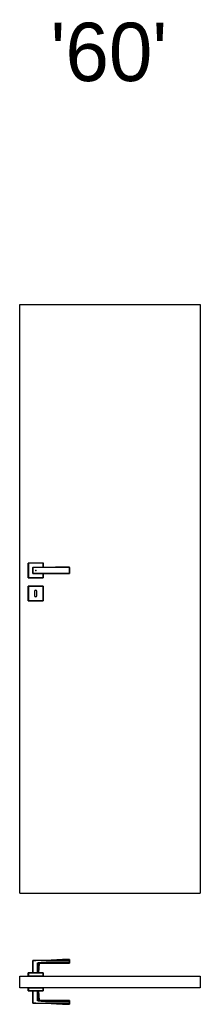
# Model space of a CAD drawing. Header units: millimetres. Extents: x 357 to 12975, y -381 to 2993.
# Tile 1 of 8: x 357 to 975, y -381 to 2993. Entities that reach past the tile are written whole.
import ezdxf

# ---------------------------------------------------------------- set-up
doc = ezdxf.new("R2010")
doc.units = ezdxf.units.MM
doc.layers.get('0').update_dxf_attribs({"color": 250})
doc.layers.add('główna', color=250, linetype='Continuous', lineweight=25)
doc.layers.add('wymiary', color=250, linetype='Continuous', lineweight=13)
doc.styles.get("Standard").update_dxf_attribs({"font": 'arial.ttf'})

msp = doc.modelspace()

# ---------------------------------------------------------------- linework, layer by layer
for p, q in [((356.6, 0), (356.6, 2017)), ((356.6, 2017), (974.6, 2017)), ((974.6, 2017), (974.6, 0)), ((356.6, 0), (974.6, 0))]:
    msp.add_line(p, q)
at = {"linetype": 'Continuous'}
for p, q in [((386.1, 1080.5), (386.1, 1130.5)), ((386.6, 1130.5), (386.1, 1130.5)), ((386.6, 1131), (386.6, 1130.5)), ((386.6, 1131), (436.6, 1131)), ((386.6, 1130.5), (386.6, 1080.5)), ((436.6, 1130.5), (386.6, 1130.5)), ((436.6, 1131), (436.6, 1130.5)), ((437.1, 1130.5), (436.6, 1130.5)), ((436.6, 1116.5), (436.6, 1130.5)), ((437.1, 1130.5), (437.1, 1116.5)), ((386.1, 1080.5), (386.6, 1080.5)), ((386.6, 1080.5), (386.6, 1080)), ((386.6, 1080.5), (436.6, 1080.5)), ((436.6, 1080), (386.6, 1080)), ((436.6, 1080.5), (436.6, 1094.5)), ((437.1, 1080.5), (436.6, 1080.5)), ((436.6, 1080), (436.6, 1080.5)), ((437.1, 1094.5), (437.1, 1080.5)), ((386.1, 1051.5), (386.6, 1051.5)), ((386.1, 1001.5), (386.1, 1051.5)), ((386.6, 1052), (386.6, 1051.5)), ((386.6, 1052), (436.6, 1052)), ((436.6, 1051.5), (386.6, 1051.5)), ((386.6, 1051.5), (386.6, 1001.5)), ((436.6, 1052), (436.6, 1051.5)), ((436.6, 1001.5), (436.6, 1051.5)), ((437.1, 1051.5), (436.6, 1051.5)), ((437.1, 1051.5), (437.1, 1001.5)), ((407.6, 1033.5), (407.6, 1019.5)), ((415.6, 1019.5), (415.6, 1033.5)), ((386.1, 1001.5), (386.6, 1001.5)), ((386.6, 1001.5), (386.6, 1001)), ((386.6, 1001.5), (436.6, 1001.5)), ((436.6, 1001), (386.6, 1001)), ((436.6, 1001), (436.6, 1001.5)), ((436.6, 1001.5), (437.1, 1001.5)), ((401.1, -231.1), (401.6, -231.1)), ((401.1, -273.2), (401.1, -231.1)), ((401.6, -230.6), (401.6, -231.1)), ((401.6, -231.1), (401.6, -273.2)), ((526.6, -230.1), (526.6, -230.5)), ((527.1, -230.5), (526.6, -230.5)), ((526.6, -236), (526.6, -230.5)), ((526.6, -236.4), (526.6, -236)), ((527.1, -236), (526.6, -236)), ((527.1, -230.5), (527.1, -236)), ((418, -239.7), (418.3, -239.7)), ((419.5, -238.8), (419.5, -239.3)), ((386.1, -273.7), (386.6, -273.7)), ((386.1, -284.2), (386.1, -273.7)), ((386.6, -284.2), (386.1, -284.2)), ((386.6, -273.2), (386.6, -273.7)), ((386.6, -273.2), (436.6, -273.2)), ((436.6, -273.7), (386.6, -273.7)), ((386.6, -273.7), (386.6, -284.2)), ((436.6, -284.2), (386.6, -284.2)), ((436.6, -273.2), (436.6, -273.7)), ((436.6, -284.2), (436.6, -273.7)), ((436.6, -273.7), (437.1, -273.7)), ((437.1, -284.2), (436.6, -284.2)), ((437.1, -273.7), (437.1, -284.2)), ((386.1, -334.7), (386.1, -324.2)), ((386.1, -324.2), (386.6, -324.2)), ((386.6, -334.7), (386.1, -334.7)), ((386.6, -324.2), (386.6, -334.7)), ((386.6, -324.2), (436.6, -324.2)), ((386.6, -334.7), (386.6, -335.2)), ((386.6, -334.7), (436.6, -334.7)), ((436.6, -335.2), (386.6, -335.2)), ((401.1, -377.3), (401.1, -335.2)), ((401.6, -335.2), (401.6, -377.3)), ((436.6, -324.2), (437.1, -324.2)), ((436.6, -334.7), (436.6, -324.2)), ((437.1, -334.7), (436.6, -334.7)), ((436.6, -334.7), (436.6, -335.2)), ((437.1, -324.2), (437.1, -334.7)), ((418.3, -368.7), (418, -368.7)), ((419.5, -369.1), (419.5, -369.6)), ((401.1, -377.3), (401.6, -377.3)), ((401.6, -377.8), (401.6, -377.3)), ((526.6, -372), (526.6, -372.4)), ((526.6, -377.9), (526.6, -372.4)), ((527.1, -372.4), (526.6, -372.4)), ((526.6, -377.9), (526.6, -378.3)), ((527.1, -377.9), (526.6, -377.9)), ((527.1, -372.4), (527.1, -377.9))]:
    msp.add_line(p, q, dxfattribs=at)
for points in [[(401.1, 1095), (401.1, 1095.4), (401.1, 1095.8), (401.1, 1096.2), (401.1, 1096.6), (401.1, 1097), (401.1, 1097.4), (401.1, 1097.8), (401.1, 1098.2), (401.1, 1098.6), (401.1, 1099.1), (401.1, 1099.5), (401.1, 1099.9), (401.1, 1100.3), (401.1, 1100.7), (401.1, 1101.2), (401.1, 1101.6), (401.1, 1102), (401.1, 1102.5), (401.1, 1102.9), (401.1, 1103.3), (401.1, 1103.8), (401.1, 1104.2), (401.1, 1104.6), (401.1, 1105.1), (401.1, 1105.5), (401.1, 1105.9), (401.1, 1106.4), (401.1, 1106.8), (401.1, 1107.3), (401.1, 1107.7), (401.1, 1108.1), (401.1, 1108.6), (401.1, 1109), (401.1, 1109.4), (401.1, 1109.8), (401.1, 1110.3), (401.1, 1110.7), (401.1, 1111.1), (401.1, 1111.5), (401.1, 1111.9), (401.1, 1112.4), (401.1, 1112.8), (401.1, 1113.2), (401.1, 1113.6), (401.1, 1114), (401.1, 1114.4), (401.1, 1114.8), (401.1, 1115.2), (401.1, 1115.6), (401.1, 1116)], [(401.6, 1116.5), (404.1, 1116.5), (406.6, 1116.5), (409.1, 1116.5), (411.6, 1116.5), (414.1, 1116.5), (416.6, 1116.5), (419.1, 1116.5), (421.6, 1116.5), (424.1, 1116.5), (426.6, 1116.5), (429.1, 1116.5), (431.6, 1116.5), (434.1, 1116.5), (436.6, 1116.5), (439.1, 1116.5), (441.6, 1116.5), (444.1, 1116.5), (446.6, 1116.5), (449.1, 1116.5), (451.6, 1116.5), (454.1, 1116.5), (456.6, 1116.5), (459.1, 1116.5), (461.6, 1116.5), (464.1, 1116.5), (466.6, 1116.5), (469.1, 1116.5), (471.6, 1116.5), (474.1, 1116.5), (476.6, 1116.5), (479.1, 1116.5), (481.6, 1116.5), (484.1, 1116.5), (486.6, 1116.5), (489.1, 1116.5), (491.6, 1116.5), (494.1, 1116.5), (496.6, 1116.5), (499.1, 1116.5), (501.6, 1116.5), (504.1, 1116.5), (506.6, 1116.5), (509.1, 1116.5), (511.6, 1116.5), (514.1, 1116.5), (516.6, 1116.5), (519.1, 1116.5), (521.6, 1116.5), (524.1, 1116.5), (526.6, 1116.5)], [(526.6, 1116.2), (524.1, 1116.2), (521.6, 1116.2), (519.1, 1116.2), (516.6, 1116.2), (514.1, 1116.2), (511.6, 1116.2), (509.1, 1116.2), (506.6, 1116.2), (504.1, 1116.2), (501.6, 1116.2), (499.1, 1116.2), (496.6, 1116.1), (494.1, 1116.1), (491.6, 1116.1), (489.1, 1116.1), (486.6, 1116.1), (484.1, 1116.1), (481.6, 1116.1), (479.1, 1116.1), (476.6, 1116), (474.1, 1116), (471.6, 1116), (469.1, 1116), (466.6, 1116), (464.1, 1116), (461.6, 1116), (459.1, 1116), (456.6, 1116), (454.1, 1116), (451.6, 1116), (449.1, 1115.9), (446.6, 1115.9), (444.1, 1115.9), (441.6, 1115.9), (439.1, 1115.9), (436.6, 1115.9), (434.1, 1115.9), (431.6, 1115.9), (429.1, 1115.9), (426.6, 1115.8), (424.1, 1115.8), (421.6, 1115.8), (419.1, 1115.8), (416.6, 1115.8), (414.1, 1115.8), (411.6, 1115.8), (409.1, 1115.8), (406.6, 1115.8), (404.1, 1115.8), (401.6, 1115.8)], [(401.6, 1115.8), (401.6, 1115.4), (401.6, 1115), (401.6, 1114.6), (401.6, 1114.2), (401.6, 1113.8), (401.6, 1113.4), (401.6, 1113), (401.6, 1112.6), (401.6, 1112.2), (401.6, 1111.8), (401.6, 1111.4), (401.6, 1111), (401.6, 1110.6), (401.6, 1110.2), (401.6, 1109.7), (401.6, 1109.3), (401.6, 1108.9), (401.6, 1108.5), (401.6, 1108.1), (401.6, 1107.6), (401.6, 1107.2), (401.6, 1106.8), (401.6, 1106.4), (401.6, 1105.9), (401.6, 1105.5), (401.6, 1105.1), (401.6, 1104.6), (401.6, 1104.2), (401.6, 1103.8), (401.6, 1103.4), (401.6, 1102.9), (401.6, 1102.5), (401.6, 1102.1), (401.6, 1101.7), (401.6, 1101.3), (401.6, 1100.9), (401.6, 1100.4), (401.6, 1100), (401.6, 1099.6), (401.6, 1099.2), (401.6, 1098.8), (401.6, 1098.4), (401.6, 1098), (401.6, 1097.6), (401.6, 1097.2), (401.6, 1096.8), (401.6, 1096.4), (401.6, 1096), (401.6, 1095.6), (401.6, 1095.2)], [(526.6, 1094.8), (526.6, 1095.1), (526.6, 1095.5), (526.6, 1096), (526.6, 1096.4), (526.6, 1096.8), (526.6, 1097.2), (526.6, 1097.6), (526.6, 1098), (526.6, 1098.5), (526.6, 1098.9), (526.6, 1099.3), (526.6, 1099.7), (526.6, 1100.2), (526.6, 1100.6), (526.6, 1101), (526.6, 1101.5), (526.6, 1101.9), (526.6, 1102.4), (526.6, 1102.8), (526.6, 1103.2), (526.6, 1103.7), (526.6, 1104.1), (526.6, 1104.6), (526.6, 1105), (526.6, 1105.5), (526.6, 1105.9), (526.6, 1106.4), (526.6, 1106.8), (526.6, 1107.3), (526.6, 1107.7), (526.6, 1108.2), (526.6, 1108.6), (526.6, 1109.1), (526.6, 1109.5), (526.6, 1109.9), (526.6, 1110.4), (526.6, 1110.8), (526.6, 1111.2), (526.6, 1111.7), (526.6, 1112.1), (526.6, 1112.5), (526.6, 1113), (526.6, 1113.4), (526.6, 1113.8), (526.6, 1114.2), (526.6, 1114.6), (526.6, 1115), (526.6, 1115.5), (526.6, 1115.9), (526.6, 1116.2)], [(527.1, 1116), (527.1, 1115.6), (527.1, 1115.2), (527.1, 1114.8), (527.1, 1114.4), (527.1, 1114), (527.1, 1113.6), (527.1, 1113.2), (527.1, 1112.8), (527.1, 1112.4), (527.1, 1112), (527.1, 1111.5), (527.1, 1111.1), (527.1, 1110.7), (527.1, 1110.3), (527.1, 1109.8), (527.1, 1109.4), (527.1, 1109), (527.1, 1108.6), (527.1, 1108.1), (527.1, 1107.7), (527.1, 1107.3), (527.1, 1106.8), (527.1, 1106.4), (527.1, 1105.9), (527.1, 1105.5), (527.1, 1105.1), (527.1, 1104.6), (527.1, 1104.2), (527.1, 1103.7), (527.1, 1103.3), (527.1, 1102.9), (527.1, 1102.4), (527.1, 1102), (527.1, 1101.6), (527.1, 1101.2), (527.1, 1100.7), (527.1, 1100.3), (527.1, 1099.9), (527.1, 1099.5), (527.1, 1099), (527.1, 1098.6), (527.1, 1098.2), (527.1, 1097.8), (527.1, 1097.4), (527.1, 1097), (527.1, 1096.6), (527.1, 1096.2), (527.1, 1095.8), (527.1, 1095.4), (527.1, 1095)], [(401.6, 1095.2), (404.1, 1095.2), (406.6, 1095.2), (409.1, 1095.2), (411.6, 1095.2), (414.1, 1095.2), (416.6, 1095.2), (419.1, 1095.2), (421.6, 1095.2), (424.1, 1095.2), (426.6, 1095.2), (429.1, 1095.1), (431.6, 1095.1), (434.1, 1095.1), (436.6, 1095.1), (439.1, 1095.1), (441.6, 1095.1), (444.1, 1095.1), (446.6, 1095.1), (449.1, 1095.1), (451.6, 1095), (454.1, 1095), (456.6, 1095), (459.1, 1095), (461.6, 1095), (464.1, 1095), (466.6, 1095), (469.1, 1095), (471.6, 1095), (474.1, 1095), (476.6, 1095), (479.1, 1094.9), (481.6, 1094.9), (484.1, 1094.9), (486.6, 1094.9), (489.1, 1094.9), (491.6, 1094.9), (494.1, 1094.9), (496.6, 1094.9), (499.1, 1094.8), (501.6, 1094.8), (504.1, 1094.8), (506.6, 1094.8), (509.1, 1094.8), (511.6, 1094.8), (514.1, 1094.8), (516.6, 1094.8), (519.1, 1094.8), (521.6, 1094.8), (524.1, 1094.8), (526.6, 1094.8)], [(526.6, 1094.5), (524.1, 1094.5), (521.6, 1094.5), (519.1, 1094.5), (516.6, 1094.5), (514.1, 1094.5), (511.6, 1094.5), (509.1, 1094.5), (506.6, 1094.5), (504.1, 1094.5), (501.6, 1094.5), (499.1, 1094.5), (496.6, 1094.5), (494.1, 1094.5), (491.6, 1094.5), (489.1, 1094.5), (486.6, 1094.5), (484.1, 1094.5), (481.6, 1094.5), (479.1, 1094.5), (476.6, 1094.5), (474.1, 1094.5), (471.6, 1094.5), (469.1, 1094.5), (466.6, 1094.5), (464.1, 1094.5), (461.6, 1094.5), (459.1, 1094.5), (456.6, 1094.5), (454.1, 1094.5), (451.6, 1094.5), (449.1, 1094.5), (446.6, 1094.5), (444.1, 1094.5), (441.6, 1094.5), (439.1, 1094.5), (436.6, 1094.5), (434.1, 1094.5), (431.6, 1094.5), (429.1, 1094.5), (426.6, 1094.5), (424.1, 1094.5), (421.6, 1094.5), (419.1, 1094.5), (416.6, 1094.5), (414.1, 1094.5), (411.6, 1094.5), (409.1, 1094.5), (406.6, 1094.5), (404.1, 1094.5), (401.6, 1094.5)], [(401.6, -230.6), (404.1, -230.6), (406.6, -230.6), (409.1, -230.6), (411.6, -230.6), (414.1, -230.5), (416.6, -230.5), (419.1, -230.5), (421.6, -230.5), (424.1, -230.4), (426.6, -230.4), (429.1, -230.4), (431.6, -230.4), (434.1, -230.4), (436.6, -230.3), (439.1, -230.3), (441.6, -230.3), (444.1, -230.3), (446.6, -230.3), (449.1, -230.3), (451.6, -230.2), (454.1, -230.2), (456.6, -230.2), (459.1, -230.2), (461.6, -230.2), (464.1, -230.2), (466.6, -230.2), (469.1, -230.2), (471.6, -230.2), (474.1, -230.2), (476.6, -230.2), (479.1, -230.2), (481.6, -230.1), (484.1, -230.1), (486.6, -230.1), (489.1, -230.1), (491.6, -230.1), (494.1, -230.1), (496.6, -230.1), (499.1, -230.1), (501.6, -230.1), (504.1, -230.1), (506.6, -230.1), (509.1, -230.1), (511.6, -230.1), (514.1, -230.1), (516.6, -230.1), (519.1, -230.1), (521.6, -230.1), (524.1, -230.1), (526.6, -230.1)], [(526.6, -230.5), (524.1, -230.5), (521.6, -230.5), (519.1, -230.5), (516.6, -230.5), (514.1, -230.5), (511.6, -230.5), (509.1, -230.5), (506.6, -230.5), (504.1, -230.5), (501.6, -230.6), (499.1, -230.6), (496.6, -230.6), (494.1, -230.6), (491.6, -230.6), (489.1, -230.6), (486.6, -230.6), (484.1, -230.6), (481.6, -230.6), (479.1, -230.6), (476.6, -230.7), (474.1, -230.7), (471.6, -230.7), (469.1, -230.7), (466.6, -230.7), (464.1, -230.7), (461.6, -230.7), (459.1, -230.7), (456.6, -230.7), (454.1, -230.7), (451.6, -230.7), (449.1, -230.8), (446.6, -230.8), (444.1, -230.8), (441.6, -230.8), (439.1, -230.8), (436.6, -230.8), (434.1, -230.8), (431.6, -230.9), (429.1, -230.9), (426.6, -230.9), (424.1, -230.9), (421.6, -230.9), (419.1, -231), (416.6, -231), (414.1, -231), (411.6, -231), (409.1, -231), (406.6, -231), (404.1, -231), (401.6, -231.1)], [(419.5, -238.8), (421.6, -238.6), (423.7, -238.5), (425.9, -238.4), (428, -238.2), (430.2, -238), (432.3, -237.9), (434.4, -237.7), (436.6, -237.6), (438.7, -237.4), (440.9, -237.3), (443, -237.1), (445.1, -237), (447.3, -236.8), (449.4, -236.7), (451.6, -236.6), (453.7, -236.4), (455.8, -236.3), (458, -236.2), (460.1, -236.1), (462.3, -236), (464.4, -236), (466.6, -236), (468.7, -236), (470.8, -236), (473, -236), (475.1, -236), (477.3, -236), (479.4, -236), (481.6, -236), (483.7, -236), (485.9, -236), (488, -236), (490.2, -236), (492.3, -236), (494.5, -236), (496.6, -236), (498.7, -236), (500.9, -236), (503, -236), (505.2, -236), (507.3, -236), (509.5, -236), (511.6, -236), (513.8, -236), (515.9, -236), (518.1, -236), (520.2, -236), (522.4, -236), (524.5, -236), (526.6, -236)], [(526.6, -227.2), (525.4, -227.3), (524.1, -227.3), (522.9, -227.3), (521.6, -227.4), (520.4, -227.4), (519.1, -227.5), (517.9, -227.5), (516.6, -227.5), (515.4, -227.6), (514.1, -227.7), (512.9, -227.7), (511.6, -227.8), (510.4, -227.8), (509.1, -227.9), (507.9, -228), (506.6, -228), (505.4, -228.1), (504.1, -228.2), (502.9, -228.2), (501.6, -228.3), (500.4, -228.4), (499.1, -228.5), (497.9, -228.5), (496.6, -228.6), (495.4, -228.7), (494.1, -228.7), (492.9, -228.8), (491.6, -228.9), (490.4, -229), (489.1, -229), (487.9, -229.1), (486.6, -229.2), (485.4, -229.3), (484.1, -229.3), (482.9, -229.4), (481.6, -229.5), (480.4, -229.5), (479.1, -229.6), (477.9, -229.7), (476.6, -229.7), (475.4, -229.8), (474.1, -229.8), (472.9, -229.9), (471.6, -229.9), (470.4, -230), (469.1, -230), (467.9, -230.1), (466.6, -230.1), (465.4, -230.2), (464.1, -230.2)], [(526.6, -230.1), (526.6, -229.9), (526.6, -229.8), (526.6, -229.7), (526.6, -229.6), (526.6, -229.5), (526.6, -229.4), (526.6, -229.3), (526.6, -229.2), (526.6, -229.1), (526.6, -229), (526.6, -229), (526.6, -228.9), (526.6, -228.8), (526.6, -228.7), (526.6, -228.6), (526.6, -228.5), (526.6, -228.5), (526.6, -228.4), (526.6, -228.3), (526.6, -228.2), (526.6, -228.2), (526.6, -228.1), (526.6, -228), (526.6, -228), (526.6, -227.9), (526.6, -227.9), (526.6, -227.8), (526.6, -227.8), (526.6, -227.7), (526.6, -227.7), (526.6, -227.6), (526.6, -227.6), (526.6, -227.5), (526.6, -227.5), (526.6, -227.5), (526.6, -227.4), (526.6, -227.4), (526.6, -227.4), (526.6, -227.4), (526.6, -227.3), (526.6, -227.3), (526.6, -227.3), (526.6, -227.3), (526.6, -227.3), (526.6, -227.2), (526.6, -227.2), (526.6, -227.2), (526.6, -227.2), (526.6, -227.2), (526.6, -227.2)], [(527.1, -227.7), (527.1, -227.7), (527.1, -227.7), (527.1, -227.7), (527.1, -227.7), (527.1, -227.7), (527.1, -227.8), (527.1, -227.8), (527.1, -227.8), (527.1, -227.8), (527.1, -227.8), (527.1, -227.8), (527.1, -227.9), (527.1, -227.9), (527.1, -227.9), (527.1, -228), (527.1, -228), (527.1, -228), (527.1, -228.1), (527.1, -228.1), (527.1, -228.2), (527.1, -228.2), (527.1, -228.3), (527.1, -228.3), (527.1, -228.4), (527.1, -228.4), (527.1, -228.5), (527.1, -228.5), (527.1, -228.6), (527.1, -228.7), (527.1, -228.7), (527.1, -228.8), (527.1, -228.9), (527.1, -228.9), (527.1, -229), (527.1, -229.1), (527.1, -229.2), (527.1, -229.2), (527.1, -229.3), (527.1, -229.4), (527.1, -229.5), (527.1, -229.6), (527.1, -229.7), (527.1, -229.8), (527.1, -229.9), (527.1, -230), (527.1, -230.1), (527.1, -230.2), (527.1, -230.3), (527.1, -230.4), (527.1, -230.5)], [(527.1, -236), (527.1, -236.1), (527.1, -236.2), (527.1, -236.4), (527.1, -236.5), (527.1, -236.7), (527.1, -236.8), (527.1, -236.9), (527.1, -237), (527.1, -237.2), (527.1, -237.3), (527.1, -237.4), (527.1, -237.5), (527.1, -237.6), (527.1, -237.7), (527.1, -237.8), (527.1, -237.9), (527.1, -238), (527.1, -238.1), (527.1, -238.2), (527.1, -238.3), (527.1, -238.4), (527.1, -238.5), (527.1, -238.6), (527.1, -238.7), (527.1, -238.7), (527.1, -238.8), (527.1, -238.9), (527.1, -239), (527.1, -239), (527.1, -239.1), (527.1, -239.1), (527.1, -239.2), (527.1, -239.2), (527.1, -239.3), (527.1, -239.3), (527.1, -239.4), (527.1, -239.4), (527.1, -239.5), (527.1, -239.5), (527.1, -239.5), (527.1, -239.6), (527.1, -239.6), (527.1, -239.6), (527.1, -239.6), (527.1, -239.7), (527.1, -239.7), (527.1, -239.7), (527.1, -239.7), (527.1, -239.7), (527.1, -239.7)], [(417.9, -273.2), (417.9, -272.5), (417.9, -271.9), (417.9, -271.2), (417.9, -270.5), (417.9, -269.9), (417.9, -269.2), (417.9, -268.5), (417.9, -267.8), (417.9, -267.2), (417.9, -266.5), (417.9, -265.8), (417.9, -265.2), (417.9, -264.5), (417.9, -263.8), (417.9, -263.2), (417.9, -262.5), (417.9, -261.8), (417.9, -261.1), (417.9, -260.5), (417.9, -259.8), (417.9, -259.1), (418, -258.5), (418, -257.8), (418, -257.1), (418, -256.5), (418, -255.8), (418, -255.1), (418, -254.4), (418, -253.8), (418, -253.1), (418, -252.4), (418, -251.8), (418, -251.1), (418, -250.4), (418, -249.8), (418, -249.1), (418, -248.4), (418, -247.7), (418, -247.1), (418, -246.4), (418, -245.7), (418, -245.1), (418, -244.4), (418, -243.7), (418, -243.1), (418, -242.4), (418, -241.7), (418, -241.1), (418, -240.4), (418, -239.7)], [(418, -239.7), (418, -239.7), (418, -239.6), (418, -239.6), (418, -239.6), (418, -239.5), (418.1, -239.5), (418.1, -239.5), (418.1, -239.4), (418.1, -239.4), (418.1, -239.4), (418.2, -239.3), (418.2, -239.3), (418.2, -239.3), (418.2, -239.3), (418.3, -239.2), (418.3, -239.2), (418.3, -239.2), (418.3, -239.2), (418.4, -239.1), (418.4, -239.1), (418.4, -239.1), (418.5, -239.1), (418.5, -239.1), (418.5, -239), (418.6, -239), (418.6, -239), (418.6, -239), (418.7, -239), (418.7, -239), (418.7, -238.9), (418.8, -238.9), (418.8, -238.9), (418.8, -238.9), (418.9, -238.9), (418.9, -238.9), (419, -238.9), (419, -238.9), (419, -238.9), (419.1, -238.8), (419.1, -238.8), (419.1, -238.8), (419.2, -238.8), (419.2, -238.8), (419.2, -238.8), (419.3, -238.8), (419.3, -238.8), (419.4, -238.8), (419.4, -238.8), (419.4, -238.8), (419.5, -238.8)], [(418.3, -239.7), (418.3, -239.7), (418.3, -239.7), (418.3, -239.6), (418.3, -239.6), (418.3, -239.6), (418.3, -239.6), (418.4, -239.5), (418.4, -239.5), (418.4, -239.5), (418.4, -239.5), (418.5, -239.5), (418.5, -239.5), (418.5, -239.5), (418.5, -239.4), (418.6, -239.4), (418.6, -239.4), (418.6, -239.4), (418.6, -239.4), (418.7, -239.4), (418.7, -239.4), (418.7, -239.4), (418.7, -239.4), (418.8, -239.4), (418.8, -239.4), (418.8, -239.4), (418.8, -239.4), (418.9, -239.3), (418.9, -239.3), (418.9, -239.3), (419, -239.3), (419, -239.3), (419, -239.3), (419, -239.3), (419.1, -239.3), (419.1, -239.3), (419.1, -239.3), (419.1, -239.3), (419.2, -239.3), (419.2, -239.3), (419.2, -239.3), (419.3, -239.3), (419.3, -239.3), (419.3, -239.3), (419.3, -239.3), (419.4, -239.3), (419.4, -239.3), (419.4, -239.3), (419.4, -239.3), (419.5, -239.3), (419.5, -239.3)], [(424.4, -240.8), (424.4, -240.8), (424.3, -240.8), (424.3, -240.8), (424.3, -240.8), (424.3, -240.7), (424.3, -240.7), (424.2, -240.7), (424.2, -240.7), (424.1, -240.7), (424.1, -240.7), (424, -240.7), (424, -240.6), (423.9, -240.6), (423.9, -240.6), (423.8, -240.6), (423.7, -240.6), (423.6, -240.5), (423.5, -240.5), (423.4, -240.5), (423.3, -240.4), (423.2, -240.4), (423.1, -240.4), (423, -240.4), (422.9, -240.3), (422.8, -240.3), (422.6, -240.3), (422.5, -240.2), (422.4, -240.2), (422.2, -240.2), (422.1, -240.1), (421.9, -240.1), (421.8, -240.1), (421.6, -240.1), (421.4, -240), (421.3, -240), (421.1, -240), (420.9, -239.9), (420.7, -239.9), (420.5, -239.9), (420.4, -239.9), (420.2, -239.8), (420, -239.8), (419.8, -239.8), (419.6, -239.8), (419.4, -239.8), (419.1, -239.8), (418.9, -239.7), (418.7, -239.7), (418.5, -239.7), (418.3, -239.7)], [(418.3, -239.7), (418.3, -240.4), (418.3, -241.1), (418.3, -241.7), (418.3, -242.4), (418.3, -243.1), (418.3, -243.7), (418.3, -244.4), (418.3, -245.1), (418.3, -245.7), (418.3, -246.4), (418.3, -247.1), (418.3, -247.7), (418.3, -248.4), (418.3, -249.1), (418.3, -249.8), (418.3, -250.4), (418.3, -251.1), (418.3, -251.8), (418.3, -252.4), (418.3, -253.1), (418.3, -253.8), (418.3, -254.4), (418.3, -255.1), (418.3, -255.8), (418.3, -256.5), (418.3, -257.1), (418.3, -257.8), (418.3, -258.5), (418.3, -259.1), (418.3, -259.8), (418.3, -260.5), (418.3, -261.1), (418.3, -261.8), (418.3, -262.5), (418.3, -263.2), (418.3, -263.8), (418.3, -264.5), (418.3, -265.2), (418.3, -265.8), (418.3, -266.5), (418.3, -267.2), (418.3, -267.8), (418.3, -268.5), (418.3, -269.2), (418.3, -269.9), (418.3, -270.5), (418.3, -271.2), (418.3, -271.9), (418.3, -272.5), (418.3, -273.2)], [(526.6, -236.4), (524.5, -236.4), (522.4, -236.4), (520.2, -236.4), (518.1, -236.4), (515.9, -236.4), (513.8, -236.4), (511.6, -236.4), (509.5, -236.4), (507.3, -236.4), (505.2, -236.4), (503, -236.4), (500.9, -236.4), (498.8, -236.4), (496.6, -236.4), (494.5, -236.4), (492.3, -236.4), (490.2, -236.4), (488, -236.4), (485.9, -236.4), (483.7, -236.4), (481.6, -236.4), (479.4, -236.4), (477.3, -236.4), (475.2, -236.4), (473, -236.4), (470.9, -236.4), (468.7, -236.4), (466.6, -236.3), (464.4, -236.3), (462.3, -236.4), (460.1, -236.5), (458, -236.6), (455.9, -236.7), (453.7, -236.8), (451.6, -237), (449.4, -237.1), (447.3, -237.2), (445.2, -237.4), (443, -237.5), (440.9, -237.7), (438.7, -237.9), (436.6, -238), (434.5, -238.2), (432.3, -238.4), (430.2, -238.5), (428.1, -238.7), (425.9, -238.8), (423.8, -239), (421.6, -239.1), (419.5, -239.3)], [(419.5, -239.3), (419.7, -239.3), (419.9, -239.3), (420.1, -239.3), (420.3, -239.3), (420.5, -239.4), (420.7, -239.4), (420.8, -239.4), (421, -239.4), (421.2, -239.5), (421.4, -239.5), (421.5, -239.5), (421.7, -239.5), (421.9, -239.6), (422, -239.6), (422.2, -239.6), (422.3, -239.6), (422.5, -239.7), (422.6, -239.7), (422.7, -239.7), (422.9, -239.8), (423, -239.8), (423.1, -239.8), (423.2, -239.8), (423.4, -239.9), (423.5, -239.9), (423.6, -239.9), (423.7, -240), (423.8, -240), (423.9, -240), (424, -240), (424.1, -240.1), (424.1, -240.1), (424.2, -240.1), (424.3, -240.1), (424.4, -240.1), (424.4, -240.2), (424.5, -240.2), (424.5, -240.2), (424.6, -240.2), (424.6, -240.2), (424.7, -240.2), (424.7, -240.3), (424.8, -240.3), (424.8, -240.3), (424.8, -240.3), (424.8, -240.3), (424.8, -240.3), (424.9, -240.3), (424.9, -240.3), (424.9, -240.3)], [(422, -273.2), (424.4, -240.8)], [(424.4, -240.8), (424.4, -240.7), (424.4, -240.7), (424.4, -240.7), (424.4, -240.7), (424.4, -240.7), (424.4, -240.7), (424.4, -240.7), (424.4, -240.6), (424.4, -240.6), (424.4, -240.6), (424.4, -240.6), (424.4, -240.6), (424.4, -240.6), (424.4, -240.6), (424.4, -240.5), (424.4, -240.5), (424.4, -240.5), (424.5, -240.5), (424.5, -240.5), (424.5, -240.5), (424.5, -240.5), (424.5, -240.5), (424.5, -240.5), (424.5, -240.4), (424.5, -240.4), (424.5, -240.4), (424.5, -240.4), (424.6, -240.4), (424.6, -240.4), (424.6, -240.4), (424.6, -240.4), (424.6, -240.4), (424.6, -240.4), (424.6, -240.4), (424.6, -240.3), (424.7, -240.3), (424.7, -240.3), (424.7, -240.3), (424.7, -240.3), (424.7, -240.3), (424.7, -240.3), (424.7, -240.3), (424.8, -240.3), (424.8, -240.3), (424.8, -240.3), (424.8, -240.3), (424.8, -240.3), (424.8, -240.3), (424.8, -240.3), (424.9, -240.3)], [(424.9, -240.3), (426.9, -240.3), (428.9, -240.3), (431, -240.3), (433, -240.3), (435, -240.3), (437.1, -240.3), (439.1, -240.3), (441.1, -240.3), (443.2, -240.3), (445.2, -240.3), (447.2, -240.3), (449.3, -240.3), (451.3, -240.3), (453.4, -240.3), (455.4, -240.2), (457.4, -240.2), (459.5, -240.2), (461.5, -240.2), (463.5, -240.2), (465.6, -240.2), (467.6, -240.2), (469.6, -240.2), (471.7, -240.2), (473.7, -240.2), (475.7, -240.2), (477.8, -240.2), (479.8, -240.2), (481.9, -240.2), (483.9, -240.2), (485.9, -240.2), (488, -240.2), (490, -240.2), (492, -240.2), (494.1, -240.2), (496.1, -240.2), (498.1, -240.2), (500.2, -240.2), (502.2, -240.2), (504.2, -240.2), (506.3, -240.2), (508.3, -240.2), (510.4, -240.2), (512.4, -240.2), (514.4, -240.2), (516.5, -240.2), (518.5, -240.2), (520.5, -240.2), (522.6, -240.2), (524.6, -240.2), (526.6, -240.2)], [(526.6, -240.2), (526.6, -240.2), (526.6, -240.2), (526.6, -240.2), (526.6, -240.2), (526.6, -240.2), (526.6, -240.1), (526.6, -240.1), (526.6, -240.1), (526.6, -240.1), (526.6, -240), (526.6, -240), (526.6, -240), (526.6, -239.9), (526.6, -239.9), (526.6, -239.8), (526.6, -239.8), (526.6, -239.7), (526.6, -239.7), (526.6, -239.6), (526.6, -239.6), (526.6, -239.5), (526.6, -239.4), (526.6, -239.4), (526.6, -239.3), (526.6, -239.2), (526.6, -239.1), (526.6, -239), (526.6, -239), (526.6, -238.9), (526.6, -238.8), (526.6, -238.7), (526.6, -238.6), (526.6, -238.5), (526.6, -238.4), (526.6, -238.3), (526.6, -238.2), (526.6, -238.1), (526.6, -237.9), (526.6, -237.8), (526.6, -237.7), (526.6, -237.6), (526.6, -237.5), (526.6, -237.3), (526.6, -237.2), (526.6, -237.1), (526.6, -236.9), (526.6, -236.8), (526.6, -236.6), (526.6, -236.5), (526.6, -236.4)], [(418, -368.7), (418, -368), (418, -367.3), (418, -366.7), (418, -366), (418, -365.3), (418, -364.7), (418, -364), (418, -363.3), (418, -362.7), (418, -362), (418, -361.3), (418, -360.7), (418, -360), (418, -359.3), (418, -358.6), (418, -358), (418, -357.3), (418, -356.6), (418, -356), (418, -355.3), (418, -354.6), (418, -354), (418, -353.3), (418, -352.6), (418, -351.9), (418, -351.3), (418, -350.6), (418, -349.9), (417.9, -349.3), (417.9, -348.6), (417.9, -347.9), (417.9, -347.3), (417.9, -346.6), (417.9, -345.9), (417.9, -345.2), (417.9, -344.6), (417.9, -343.9), (417.9, -343.2), (417.9, -342.6), (417.9, -341.9), (417.9, -341.2), (417.9, -340.6), (417.9, -339.9), (417.9, -339.2), (417.9, -338.5), (417.9, -337.9), (417.9, -337.2), (417.9, -336.5), (417.9, -335.9), (417.9, -335.2)], [(418.3, -335.2), (418.3, -335.9), (418.3, -336.5), (418.3, -337.2), (418.3, -337.9), (418.3, -338.5), (418.3, -339.2), (418.3, -339.9), (418.3, -340.6), (418.3, -341.2), (418.3, -341.9), (418.3, -342.6), (418.3, -343.2), (418.3, -343.9), (418.3, -344.6), (418.3, -345.2), (418.3, -345.9), (418.3, -346.6), (418.3, -347.3), (418.3, -347.9), (418.3, -348.6), (418.3, -349.3), (418.3, -349.9), (418.3, -350.6), (418.3, -351.3), (418.3, -351.9), (418.3, -352.6), (418.3, -353.3), (418.3, -354), (418.3, -354.6), (418.3, -355.3), (418.3, -356), (418.3, -356.6), (418.3, -357.3), (418.3, -358), (418.3, -358.6), (418.3, -359.3), (418.3, -360), (418.3, -360.7), (418.3, -361.3), (418.3, -362), (418.3, -362.7), (418.3, -363.3), (418.3, -364), (418.3, -364.7), (418.3, -365.3), (418.3, -366), (418.3, -366.7), (418.3, -367.3), (418.3, -368), (418.3, -368.7)], [(424.4, -367.6), (422, -335.2)], [(419.5, -369.6), (419.4, -369.6), (419.4, -369.6), (419.4, -369.6), (419.3, -369.6), (419.3, -369.6), (419.2, -369.6), (419.2, -369.6), (419.2, -369.6), (419.1, -369.6), (419.1, -369.6), (419.1, -369.6), (419, -369.5), (419, -369.5), (419, -369.5), (418.9, -369.5), (418.9, -369.5), (418.9, -369.5), (418.8, -369.5), (418.8, -369.5), (418.7, -369.5), (418.7, -369.4), (418.7, -369.4), (418.6, -369.4), (418.6, -369.4), (418.6, -369.4), (418.5, -369.4), (418.5, -369.3), (418.5, -369.3), (418.4, -369.3), (418.4, -369.3), (418.4, -369.3), (418.3, -369.2), (418.3, -369.2), (418.3, -369.2), (418.3, -369.2), (418.2, -369.2), (418.2, -369.1), (418.2, -369.1), (418.2, -369.1), (418.1, -369), (418.1, -369), (418.1, -369), (418.1, -368.9), (418.1, -368.9), (418, -368.9), (418, -368.8), (418, -368.8), (418, -368.8), (418, -368.7), (418, -368.7)], [(418.3, -368.7), (418.5, -368.7), (418.7, -368.7), (418.9, -368.7), (419.1, -368.6), (419.4, -368.6), (419.6, -368.6), (419.8, -368.6), (420, -368.6), (420.2, -368.6), (420.4, -368.5), (420.5, -368.5), (420.7, -368.5), (420.9, -368.5), (421.1, -368.4), (421.3, -368.4), (421.4, -368.4), (421.6, -368.3), (421.8, -368.3), (421.9, -368.3), (422.1, -368.3), (422.2, -368.2), (422.4, -368.2), (422.5, -368.2), (422.6, -368.1), (422.8, -368.1), (422.9, -368.1), (423, -368), (423.1, -368), (423.2, -368), (423.3, -368), (423.4, -367.9), (423.5, -367.9), (423.6, -367.9), (423.7, -367.8), (423.8, -367.8), (423.9, -367.8), (423.9, -367.8), (424, -367.8), (424, -367.7), (424.1, -367.7), (424.1, -367.7), (424.2, -367.7), (424.2, -367.7), (424.3, -367.7), (424.3, -367.7), (424.3, -367.6), (424.3, -367.6), (424.3, -367.6), (424.4, -367.6), (424.4, -367.6)], [(419.5, -369.1), (419.5, -369.1), (419.4, -369.1), (419.4, -369.1), (419.4, -369.1), (419.4, -369.1), (419.3, -369.1), (419.3, -369.1), (419.3, -369.1), (419.3, -369.1), (419.2, -369.1), (419.2, -369.1), (419.2, -369.1), (419.1, -369.1), (419.1, -369.1), (419.1, -369.1), (419.1, -369.1), (419, -369.1), (419, -369.1), (419, -369.1), (419, -369.1), (418.9, -369.1), (418.9, -369.1), (418.9, -369.1), (418.8, -369), (418.8, -369), (418.8, -369), (418.8, -369), (418.7, -369), (418.7, -369), (418.7, -369), (418.7, -369), (418.6, -369), (418.6, -369), (418.6, -369), (418.6, -369), (418.5, -369), (418.5, -368.9), (418.5, -368.9), (418.5, -368.9), (418.4, -368.9), (418.4, -368.9), (418.4, -368.9), (418.4, -368.9), (418.3, -368.8), (418.3, -368.8), (418.3, -368.8), (418.3, -368.8), (418.3, -368.7), (418.3, -368.7), (418.3, -368.7)], [(424.9, -368.1), (424.9, -368.1), (424.8, -368.1), (424.8, -368.1), (424.8, -368.1), (424.8, -368.1), (424.8, -368.1), (424.7, -368.1), (424.7, -368.1), (424.7, -368.2), (424.6, -368.2), (424.6, -368.2), (424.5, -368.2), (424.5, -368.2), (424.4, -368.2), (424.3, -368.3), (424.3, -368.3), (424.2, -368.3), (424.1, -368.3), (424, -368.4), (423.9, -368.4), (423.8, -368.4), (423.7, -368.4), (423.6, -368.5), (423.5, -368.5), (423.4, -368.5), (423.3, -368.5), (423.2, -368.6), (423.1, -368.6), (423, -368.6), (422.8, -368.6), (422.7, -368.7), (422.6, -368.7), (422.4, -368.7), (422.3, -368.8), (422.1, -368.8), (422, -368.8), (421.8, -368.8), (421.7, -368.9), (421.5, -368.9), (421.3, -368.9), (421.2, -368.9), (421, -369), (420.8, -369), (420.6, -369), (420.5, -369), (420.3, -369.1), (420.1, -369.1), (419.9, -369.1), (419.7, -369.1), (419.5, -369.1)], [(419.5, -369.1), (421.6, -369.3), (423.8, -369.4), (425.9, -369.6), (428.1, -369.7), (430.2, -369.9), (432.3, -370.1), (434.5, -370.2), (436.6, -370.4), (438.7, -370.5), (440.9, -370.7), (443, -370.9), (445.2, -371), (447.3, -371.2), (449.4, -371.3), (451.6, -371.4), (453.7, -371.6), (455.9, -371.7), (458, -371.8), (460.1, -371.9), (462.3, -372), (464.4, -372.1), (466.6, -372.1), (468.7, -372), (470.9, -372), (473, -372), (475.2, -372), (477.3, -372), (479.4, -372), (481.6, -372), (483.7, -372), (485.9, -372), (488, -372), (490.2, -372), (492.3, -372), (494.5, -372), (496.6, -372), (498.8, -372), (500.9, -372), (503, -372), (505.2, -372), (507.3, -372), (509.5, -372), (511.6, -372), (513.8, -372), (515.9, -372), (518.1, -372), (520.2, -372), (522.4, -372), (524.5, -372), (526.6, -372)], [(526.6, -372.4), (524.5, -372.4), (522.4, -372.4), (520.2, -372.4), (518.1, -372.4), (515.9, -372.4), (513.8, -372.4), (511.6, -372.4), (509.5, -372.4), (507.3, -372.4), (505.2, -372.4), (503, -372.4), (500.9, -372.4), (498.7, -372.4), (496.6, -372.4), (494.5, -372.4), (492.3, -372.4), (490.2, -372.4), (488, -372.4), (485.9, -372.4), (483.7, -372.4), (481.6, -372.4), (479.4, -372.4), (477.3, -372.4), (475.1, -372.4), (473, -372.4), (470.8, -372.4), (468.7, -372.4), (466.6, -372.4), (464.4, -372.4), (462.3, -372.4), (460.1, -372.3), (458, -372.2), (455.8, -372.1), (453.7, -372), (451.6, -371.8), (449.4, -371.7), (447.3, -371.6), (445.1, -371.4), (443, -371.3), (440.9, -371.1), (438.7, -371), (436.6, -370.8), (434.4, -370.7), (432.3, -370.5), (430.2, -370.4), (428, -370.2), (425.9, -370.1), (423.7, -369.9), (421.6, -369.8), (419.5, -369.6)], [(424.9, -368.1), (424.8, -368.1), (424.8, -368.1), (424.8, -368.1), (424.8, -368.1), (424.8, -368.1), (424.8, -368.1), (424.8, -368.1), (424.7, -368.1), (424.7, -368.1), (424.7, -368.1), (424.7, -368.1), (424.7, -368.1), (424.7, -368.1), (424.7, -368.1), (424.6, -368.1), (424.6, -368), (424.6, -368), (424.6, -368), (424.6, -368), (424.6, -368), (424.6, -368), (424.6, -368), (424.5, -368), (424.5, -368), (424.5, -368), (424.5, -368), (424.5, -367.9), (424.5, -367.9), (424.5, -367.9), (424.5, -367.9), (424.5, -367.9), (424.5, -367.9), (424.4, -367.9), (424.4, -367.9), (424.4, -367.9), (424.4, -367.8), (424.4, -367.8), (424.4, -367.8), (424.4, -367.8), (424.4, -367.8), (424.4, -367.8), (424.4, -367.8), (424.4, -367.7), (424.4, -367.7), (424.4, -367.7), (424.4, -367.7), (424.4, -367.7), (424.4, -367.7), (424.4, -367.7), (424.4, -367.6)], [(526.6, -368.2), (524.6, -368.2), (522.6, -368.2), (520.5, -368.2), (518.5, -368.2), (516.5, -368.2), (514.4, -368.2), (512.4, -368.2), (510.4, -368.2), (508.3, -368.2), (506.3, -368.2), (504.2, -368.2), (502.2, -368.2), (500.2, -368.2), (498.1, -368.2), (496.1, -368.2), (494.1, -368.2), (492, -368.2), (490, -368.2), (488, -368.2), (485.9, -368.2), (483.9, -368.2), (481.9, -368.2), (479.8, -368.2), (477.8, -368.2), (475.7, -368.2), (473.7, -368.2), (471.7, -368.2), (469.6, -368.2), (467.6, -368.2), (465.6, -368.2), (463.5, -368.2), (461.5, -368.2), (459.5, -368.2), (457.4, -368.2), (455.4, -368.2), (453.4, -368.1), (451.3, -368.1), (449.3, -368.1), (447.2, -368.1), (445.2, -368.1), (443.2, -368.1), (441.1, -368.1), (439.1, -368.1), (437.1, -368.1), (435, -368.1), (433, -368.1), (431, -368.1), (428.9, -368.1), (426.9, -368.1), (424.9, -368.1)], [(526.6, -372), (526.6, -371.9), (526.6, -371.8), (526.6, -371.6), (526.6, -371.5), (526.6, -371.3), (526.6, -371.2), (526.6, -371.1), (526.6, -370.9), (526.6, -370.8), (526.6, -370.7), (526.6, -370.6), (526.6, -370.5), (526.6, -370.3), (526.6, -370.2), (526.6, -370.1), (526.6, -370), (526.6, -369.9), (526.6, -369.8), (526.6, -369.7), (526.6, -369.6), (526.6, -369.5), (526.6, -369.4), (526.6, -369.4), (526.6, -369.3), (526.6, -369.2), (526.6, -369.1), (526.6, -369), (526.6, -369), (526.6, -368.9), (526.6, -368.8), (526.6, -368.8), (526.6, -368.7), (526.6, -368.7), (526.6, -368.6), (526.6, -368.6), (526.6, -368.5), (526.6, -368.5), (526.6, -368.4), (526.6, -368.4), (526.6, -368.4), (526.6, -368.3), (526.6, -368.3), (526.6, -368.3), (526.6, -368.3), (526.6, -368.2), (526.6, -368.2), (526.6, -368.2), (526.6, -368.2), (526.6, -368.2), (526.6, -368.2)], [(527.1, -368.7), (527.1, -368.7), (527.1, -368.7), (527.1, -368.7), (527.1, -368.7), (527.1, -368.7), (527.1, -368.8), (527.1, -368.8), (527.1, -368.8), (527.1, -368.8), (527.1, -368.9), (527.1, -368.9), (527.1, -368.9), (527.1, -369), (527.1, -369), (527.1, -369), (527.1, -369.1), (527.1, -369.1), (527.1, -369.2), (527.1, -369.3), (527.1, -369.3), (527.1, -369.4), (527.1, -369.4), (527.1, -369.5), (527.1, -369.6), (527.1, -369.7), (527.1, -369.7), (527.1, -369.8), (527.1, -369.9), (527.1, -370), (527.1, -370.1), (527.1, -370.2), (527.1, -370.3), (527.1, -370.4), (527.1, -370.5), (527.1, -370.6), (527.1, -370.7), (527.1, -370.8), (527.1, -370.9), (527.1, -371), (527.1, -371.1), (527.1, -371.2), (527.1, -371.4), (527.1, -371.5), (527.1, -371.6), (527.1, -371.7), (527.1, -371.9), (527.1, -372), (527.1, -372.2), (527.1, -372.3), (527.1, -372.4)], [(401.6, -377.3), (404.1, -377.4), (406.6, -377.4), (409.1, -377.4), (411.6, -377.4), (414.1, -377.4), (416.6, -377.4), (419.1, -377.4), (421.6, -377.5), (424.1, -377.5), (426.6, -377.5), (429.1, -377.5), (431.6, -377.5), (434.1, -377.6), (436.6, -377.6), (439.1, -377.6), (441.6, -377.6), (444.1, -377.6), (446.6, -377.6), (449.1, -377.6), (451.6, -377.7), (454.1, -377.7), (456.6, -377.7), (459.1, -377.7), (461.6, -377.7), (464.1, -377.7), (466.6, -377.7), (469.1, -377.7), (471.6, -377.7), (474.1, -377.7), (476.6, -377.7), (479.1, -377.8), (481.6, -377.8), (484.1, -377.8), (486.6, -377.8), (489.1, -377.8), (491.6, -377.8), (494.1, -377.8), (496.6, -377.8), (499.1, -377.8), (501.6, -377.8), (504.1, -377.9), (506.6, -377.9), (509.1, -377.9), (511.6, -377.9), (514.1, -377.9), (516.6, -377.9), (519.1, -377.9), (521.6, -377.9), (524.1, -377.9), (526.6, -377.9)], [(526.6, -378.3), (524.1, -378.3), (521.6, -378.3), (519.1, -378.3), (516.6, -378.3), (514.1, -378.3), (511.6, -378.3), (509.1, -378.3), (506.6, -378.3), (504.1, -378.3), (501.6, -378.3), (499.1, -378.3), (496.6, -378.3), (494.1, -378.3), (491.6, -378.3), (489.1, -378.3), (486.6, -378.3), (484.1, -378.3), (481.6, -378.3), (479.1, -378.2), (476.6, -378.2), (474.1, -378.2), (471.6, -378.2), (469.1, -378.2), (466.6, -378.2), (464.1, -378.2), (461.6, -378.2), (459.1, -378.2), (456.6, -378.2), (454.1, -378.2), (451.6, -378.2), (449.1, -378.1), (446.6, -378.1), (444.1, -378.1), (441.6, -378.1), (439.1, -378.1), (436.6, -378.1), (434.1, -378), (431.6, -378), (429.1, -378), (426.6, -378), (424.1, -378), (421.6, -377.9), (419.1, -377.9), (416.6, -377.9), (414.1, -377.9), (411.6, -377.8), (409.1, -377.8), (406.6, -377.8), (404.1, -377.8), (401.6, -377.8)], [(464.1, -378.2), (465.4, -378.2), (466.6, -378.3), (467.9, -378.3), (469.1, -378.4), (470.4, -378.4), (471.6, -378.5), (472.9, -378.5), (474.1, -378.6), (475.4, -378.6), (476.6, -378.7), (477.9, -378.7), (479.1, -378.8), (480.4, -378.9), (481.6, -378.9), (482.9, -379), (484.1, -379.1), (485.4, -379.1), (486.6, -379.2), (487.9, -379.3), (489.1, -379.4), (490.4, -379.4), (491.6, -379.5), (492.9, -379.6), (494.1, -379.7), (495.4, -379.7), (496.6, -379.8), (497.9, -379.9), (499.1, -379.9), (500.4, -380), (501.6, -380.1), (502.9, -380.2), (504.1, -380.2), (505.4, -380.3), (506.6, -380.4), (507.9, -380.4), (509.1, -380.5), (510.4, -380.6), (511.6, -380.6), (512.9, -380.7), (514.1, -380.7), (515.4, -380.8), (516.6, -380.9), (517.9, -380.9), (519.1, -381), (520.4, -381), (521.6, -381), (522.9, -381.1), (524.1, -381.1), (525.4, -381.2), (526.6, -381.2)], [(526.6, -381.2), (526.6, -381.2), (526.6, -381.2), (526.6, -381.2), (526.6, -381.2), (526.6, -381.2), (526.6, -381.1), (526.6, -381.1), (526.6, -381.1), (526.6, -381.1), (526.6, -381.1), (526.6, -381), (526.6, -381), (526.6, -381), (526.6, -381), (526.6, -380.9), (526.6, -380.9), (526.6, -380.9), (526.6, -380.8), (526.6, -380.8), (526.6, -380.7), (526.6, -380.7), (526.6, -380.6), (526.6, -380.6), (526.6, -380.5), (526.6, -380.5), (526.6, -380.4), (526.6, -380.4), (526.6, -380.3), (526.6, -380.2), (526.6, -380.2), (526.6, -380.1), (526.6, -380), (526.6, -379.9), (526.6, -379.9), (526.6, -379.8), (526.6, -379.7), (526.6, -379.6), (526.6, -379.5), (526.6, -379.4), (526.6, -379.4), (526.6, -379.3), (526.6, -379.2), (526.6, -379.1), (526.6, -379), (526.6, -378.9), (526.6, -378.8), (526.6, -378.7), (526.6, -378.6), (526.6, -378.5), (526.6, -378.3)], [(527.1, -377.9), (527.1, -378), (527.1, -378.1), (527.1, -378.2), (527.1, -378.3), (527.1, -378.4), (527.1, -378.5), (527.1, -378.6), (527.1, -378.7), (527.1, -378.8), (527.1, -378.9), (527.1, -379), (527.1, -379.1), (527.1, -379.2), (527.1, -379.2), (527.1, -379.3), (527.1, -379.4), (527.1, -379.5), (527.1, -379.5), (527.1, -379.6), (527.1, -379.7), (527.1, -379.7), (527.1, -379.8), (527.1, -379.9), (527.1, -379.9), (527.1, -380), (527.1, -380), (527.1, -380.1), (527.1, -380.1), (527.1, -380.2), (527.1, -380.2), (527.1, -380.3), (527.1, -380.3), (527.1, -380.4), (527.1, -380.4), (527.1, -380.4), (527.1, -380.5), (527.1, -380.5), (527.1, -380.5), (527.1, -380.6), (527.1, -380.6), (527.1, -380.6), (527.1, -380.6), (527.1, -380.6), (527.1, -380.6), (527.1, -380.7), (527.1, -380.7), (527.1, -380.7), (527.1, -380.7), (527.1, -380.7), (527.1, -380.7)]]:
    msp.add_lwpolyline(points, dxfattribs=at)
for centre, radius, start, end in [((386.6, 1130.5), 0.5, 90, 180), ((401.6, 1116), 0.5, 90, 180), ((436.6, 1130.5), 0.5, 0, 90), ((526.6, 1116), 0.5, 0, 90), ((386.6, 1080.5), 0.5, 180, 270), ((401.6, 1095), 0.5, 180, 270), ((436.6, 1080.5), 0.5, 270, 0), ((526.6, 1095), 0.5, 270, 0), ((386.6, 1051.5), 0.5, 90, 180), ((436.6, 1051.5), 0.5, 0, 90), ((411.6, 1033.5), 4, 0, 180), ((411.6, 1019.5), 4, 180, 0), ((436.6, 1001.5), 0.5, 270, 0), ((401.6, -231.1), 0.5, 90.2042, 180), ((386.6, -273.7), 0.5, 90, 180), ((436.6, -273.7), 0.5, 0, 90), ((386.6, -334.7), 0.5, 180, 270), ((436.6, -334.7), 0.5, 270, 0), ((401.6, -377.3), 0.5, 180, 269.7958)]:
    msp.add_arc(centre, radius, start, end, dxfattribs=at)
at = {"linetype": 'Continuous', "extrusion": (0, 1.06771e-06, 1)}
for centre, start, end in [((526.6, -227.7, 0), 0, 91.3295), ((526.6, -380.7, 0), 268.6385, 0)]:
    msp.add_arc(centre, 0.5, start, end, dxfattribs=at)
at = {"linetype": 'Continuous'}
for centre, major_axis, ratio, start_param, end_param in [((401.6, 1116), (0.5, 0), 0.4722, 3.141593, 4.709247), ((401.6, 1116), (0, 0.5), 0.003565, 0, 2.062579), ((526.6, 1116), (0, 0.5), 0.001266, 0, 1.053591), ((526.6, 1116), (0.5, 0), 0.494453, 0, 1.571897), ((401.6, 1095), (0.5, 0), 0.4722, 1.573939, 3.141593), ((401.6, 1095), (0, 0.5), 0.003565, 1.079014, 3.141593), ((526.6, 1095), (0.5, 0), 0.494453, 4.711288, 6.283185), ((526.6, 1095), (0, 0.5), 0.001266, 2.088001, 3.141593), ((526.6, -230.5), (0.5, 0), 0.869204, 0, 1.571897), ((526.6, -236), (-0.5, 0), 0.775308, 1.570733, 3.141593), ((526.6, -239.7), (0.5, 0), 1, 4.71205, 6.283185), ((526.6, -368.7), (0.5, 0), 1, 0, 1.57048), ((526.6, -372.4), (0.5, 0), 0.775308, 0, 1.57086), ((526.6, -377.9), (-0.5, 0), 0.869204, 1.569696, 3.141593)]:
    msp.add_ellipse(centre, major_axis=major_axis, ratio=ratio, start_param=start_param, end_param=end_param, dxfattribs=at)
for p in [(411.6, 1105.5), (411.6, 1105.5), (411.6, -284.2), (411.6, -324.2)]:
    msp.add_point(p, dxfattribs=at)
at = {"layer": 'główna'}
for points in [[(356.6, -324.2), (356.6, -284.2), (974.6, -284.2), (974.6, -324.2)], [(356.6, -284.2), (974.6, -284.2)], [(974.6, -324.2), (356.6, -324.2)], [(974.6, -324.2), (356.6, -324.2)]]:
    msp.add_lwpolyline(points, dxfattribs=at)

# ---------------------------------------------------------------- texts
at = {"layer": 'wymiary', "insert": (462.1, 2982.2), "char_height": 200, "attachment_point": 1}
msp.add_mtext_dynamic_manual_height_columns("{\\fMontserrat|b0|i0|c0|p2;'60'}", width=529.029, gutter_width=10, heights=[0], dxfattribs=at)

doc.saveas('drawing.dxf')
